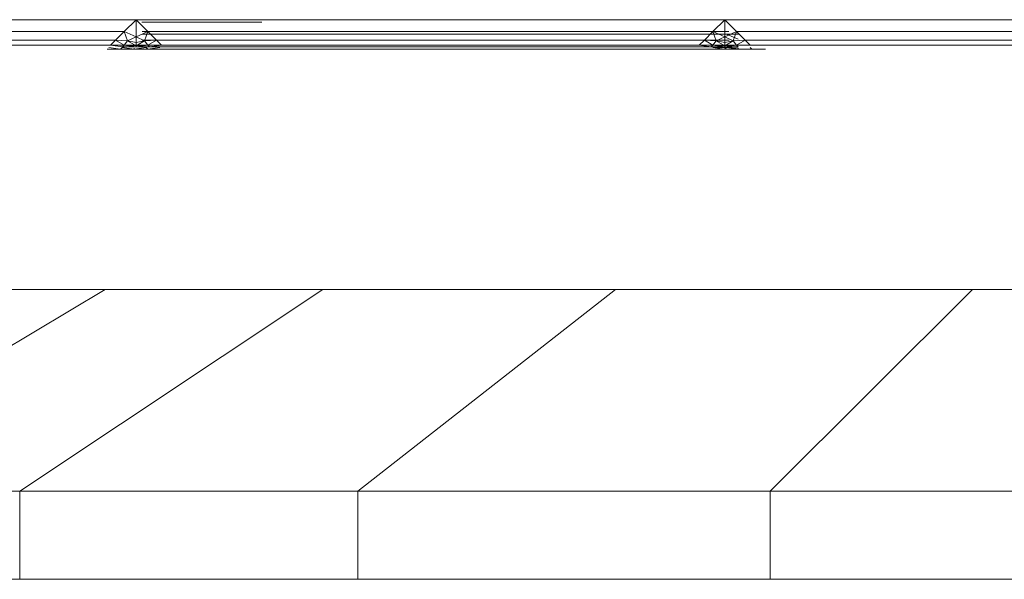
# Model space of a CAD drawing. Header units: millimetres. Extents: x 1 to 3476, y -521 to 159.
# Tile 24 of 130: x 691 to 713, y 133 to 145. Entities that reach past the tile are written whole.
import ezdxf

# ---------------------------------------------------------------- set-up
doc = ezdxf.new("R2010")
doc.units = ezdxf.units.MM
doc.layers.add('VG491211CA_dwg', color=8, linetype='Continuous', lineweight=9)

# ---------------------------------------------------------------- blocks, each defined once
blk = doc.blocks.new('VG491211CA_dwg-300031-Południe')
at = {"color": 18, "lineweight": 9}
for p, q in [((693.386, 144.926), (615.774, 144.926)), ((693.386, 144.926), (693.124, 144.664)), ((693.386, 144.926), (693.648, 144.664)), ((693.649, 144.664), (693.386, 144.926)), ((693.386, 144.926), (693.386, 144.55)), ((706.374, 144.926), (693.386, 144.926)), ((706.111, 144.664), (706.374, 144.926)), ((706.374, 144.926), (706.111, 144.664)), ((706.636, 144.664), (706.374, 144.926)), ((706.374, 144.926), (706.374, 144.55)), ((777.015, 144.926), (706.374, 144.926)), ((696.16, 144.873), (693.517, 144.873)), ((693.124, 144.664), (616.299, 144.664)), ((692.936, 144.476), (616.674, 144.476)), ((692.824, 144.364), (692.936, 144.476)), ((693.124, 144.664), (692.936, 144.476)), ((692.936, 144.476), (693.2, 144.462)), ((692.936, 144.476), (693.124, 144.363)), ((693.124, 144.363), (692.936, 144.476)), ((693.124, 144.664), (693.386, 144.55)), ((693.386, 144.55), (693.124, 144.664)), ((693.124, 144.664), (693.2, 144.462)), ((693.2, 144.462), (693.124, 144.363)), ((693.124, 144.363), (693.2, 144.462)), ((693.2, 144.462), (693.386, 144.55)), ((693.386, 144.55), (693.2, 144.462)), ((693.386, 144.424), (693.2, 144.462)), ((693.2, 144.462), (693.386, 144.424)), ((693.2, 144.462), (693.386, 144.351)), ((693.386, 144.351), (693.2, 144.462)), ((693.386, 144.55), (693.648, 144.664)), ((693.649, 144.664), (693.386, 144.55)), ((693.386, 144.55), (693.386, 144.424)), ((693.386, 144.55), (693.572, 144.462)), ((693.572, 144.462), (693.386, 144.55)), ((693.386, 144.55), (693.386, 144.424)), ((693.572, 144.462), (693.386, 144.424)), ((693.386, 144.424), (693.572, 144.462)), ((693.386, 144.351), (693.572, 144.462)), ((693.572, 144.462), (693.386, 144.351)), ((706.467, 144.664), (693.521, 144.664)), ((693.521, 144.664), (706.341, 144.664)), ((706.689, 144.61), (693.522, 144.61)), ((693.522, 144.61), (706.626, 144.61)), ((693.523, 144.476), (706.469, 144.476)), ((693.523, 144.476), (706.343, 144.476)), ((693.648, 144.664), (693.572, 144.462)), ((693.649, 144.664), (693.572, 144.462)), ((693.836, 144.476), (693.572, 144.462)), ((693.572, 144.462), (693.836, 144.476)), ((693.648, 144.363), (693.572, 144.462)), ((693.572, 144.462), (693.648, 144.363)), ((706.41, 144.61), (693.608, 144.61)), ((693.608, 144.61), (706.41, 144.61)), ((693.648, 144.664), (693.836, 144.476)), ((693.648, 144.664), (706.111, 144.664)), ((693.648, 144.363), (693.836, 144.476)), ((693.836, 144.476), (693.648, 144.363)), ((693.836, 144.476), (693.649, 144.664)), ((706.111, 144.664), (693.649, 144.664)), ((705.924, 144.476), (693.836, 144.476)), ((693.836, 144.476), (693.949, 144.364)), ((693.949, 144.364), (693.836, 144.476)), ((693.836, 144.476), (705.924, 144.476)), ((705.811, 144.364), (705.924, 144.476)), ((705.924, 144.476), (705.811, 144.364)), ((705.924, 144.476), (706.111, 144.664)), ((706.111, 144.664), (705.924, 144.476)), ((706.188, 144.462), (705.924, 144.476)), ((705.924, 144.476), (706.188, 144.462)), ((705.924, 144.476), (706.112, 144.363)), ((706.112, 144.363), (705.924, 144.476)), ((706.111, 144.664), (706.188, 144.462)), ((706.111, 144.664), (706.374, 144.55)), ((706.374, 144.55), (706.111, 144.664)), ((706.111, 144.664), (706.188, 144.462)), ((706.188, 144.462), (706.112, 144.363)), ((706.112, 144.363), (706.188, 144.462)), ((706.188, 144.462), (706.374, 144.55)), ((706.374, 144.55), (706.188, 144.462)), ((706.374, 144.424), (706.188, 144.462)), ((706.188, 144.462), (706.374, 144.424)), ((706.188, 144.462), (706.374, 144.351)), ((706.374, 144.351), (706.188, 144.462)), ((706.374, 144.55), (706.636, 144.664)), ((706.636, 144.664), (706.374, 144.55)), ((706.374, 144.55), (706.374, 144.424)), ((706.374, 144.55), (706.56, 144.462)), ((706.559, 144.462), (706.374, 144.55)), ((706.374, 144.55), (706.374, 144.424)), ((706.56, 144.462), (706.374, 144.424)), ((706.374, 144.424), (706.559, 144.462)), ((706.374, 144.351), (706.559, 144.462)), ((706.56, 144.462), (706.374, 144.351)), ((706.672, 144.497), (706.41, 144.61)), ((706.41, 144.61), (706.672, 144.497)), ((706.636, 144.664), (706.559, 144.462)), ((706.559, 144.462), (706.824, 144.476)), ((706.635, 144.363), (706.559, 144.462)), ((706.56, 144.462), (706.635, 144.363)), ((706.635, 144.363), (706.824, 144.476)), ((706.824, 144.476), (706.635, 144.363)), ((706.824, 144.476), (706.636, 144.664)), ((776.752, 144.664), (706.636, 144.664)), ((776.565, 144.476), (706.824, 144.476)), ((706.824, 144.476), (706.936, 144.364)), ((616.899, 144.364), (692.824, 144.364)), ((692.746, 144.273), (693.046, 144.273)), ((693.046, 144.273), (692.783, 144.31)), ((692.783, 144.31), (693.046, 144.273)), ((692.824, 144.364), (706.936, 144.364)), ((692.824, 144.364), (693.124, 144.363)), ((692.824, 144.364), (693.086, 144.326)), ((693.086, 144.326), (692.824, 144.364)), ((693.046, 144.273), (693.084, 144.31)), ((693.084, 144.31), (693.046, 144.273)), ((693.346, 144.273), (693.046, 144.273)), ((693.046, 144.273), (693.346, 144.273)), ((693.346, 144.273), (693.084, 144.31)), ((693.084, 144.31), (693.346, 144.273)), ((693.124, 144.363), (693.086, 144.326)), ((693.086, 144.326), (693.124, 144.363)), ((693.086, 144.326), (693.386, 144.326)), ((693.386, 144.326), (693.086, 144.326)), ((693.124, 144.363), (693.386, 144.351)), ((693.124, 144.363), (693.386, 144.326)), ((693.386, 144.351), (693.124, 144.363)), ((693.386, 144.326), (693.124, 144.363)), ((693.344, 144.273), (706.685, 144.273)), ((706.627, 144.273), (693.344, 144.273)), ((693.607, 144.31), (693.346, 144.273)), ((693.346, 144.273), (693.607, 144.31)), ((693.346, 144.297), (693.346, 144.273)), ((693.346, 144.273), (693.346, 144.297)), ((693.646, 144.273), (693.346, 144.273)), ((693.346, 144.273), (693.646, 144.273)), ((693.386, 144.424), (693.386, 144.351)), ((693.386, 144.351), (693.386, 144.424)), ((693.386, 144.351), (693.648, 144.363)), ((693.386, 144.326), (693.648, 144.363)), ((693.648, 144.363), (693.386, 144.351)), ((693.648, 144.363), (693.386, 144.326)), ((693.386, 144.351), (693.386, 144.326)), ((693.386, 144.326), (693.386, 144.351)), ((693.386, 144.326), (693.686, 144.326)), ((693.686, 144.326), (693.386, 144.326)), ((693.607, 144.31), (693.646, 144.273)), ((693.646, 144.273), (693.607, 144.31)), ((693.646, 144.273), (693.908, 144.31)), ((693.646, 144.273), (693.908, 144.31)), ((706.372, 144.273), (693.646, 144.273)), ((693.646, 144.273), (706.372, 144.273)), ((693.648, 144.363), (693.949, 144.364)), ((693.949, 144.364), (693.648, 144.363)), ((693.686, 144.326), (693.648, 144.363)), ((693.648, 144.363), (693.686, 144.326)), ((693.686, 144.326), (693.949, 144.364)), ((693.686, 144.326), (693.949, 144.364)), ((693.686, 144.326), (706.074, 144.326)), ((706.074, 144.326), (693.686, 144.326)), ((693.949, 144.364), (705.811, 144.364)), ((705.811, 144.364), (693.949, 144.364)), ((706.074, 144.326), (705.811, 144.364)), ((705.811, 144.364), (706.112, 144.363)), ((706.112, 144.363), (705.811, 144.364)), ((706.074, 144.326), (705.811, 144.364)), ((706.112, 144.363), (706.074, 144.326)), ((706.074, 144.326), (706.112, 144.363)), ((706.074, 144.326), (706.374, 144.326)), ((706.374, 144.326), (706.074, 144.326)), ((706.411, 144.31), (706.11, 144.31)), ((706.372, 144.273), (706.11, 144.31)), ((706.372, 144.273), (706.11, 144.31)), ((706.11, 144.31), (706.411, 144.31)), ((706.112, 144.363), (706.374, 144.351)), ((706.112, 144.363), (706.374, 144.326)), ((706.374, 144.351), (706.112, 144.363)), ((706.374, 144.326), (706.112, 144.363)), ((706.372, 144.273), (706.411, 144.31)), ((706.411, 144.31), (706.372, 144.273)), ((706.672, 144.273), (706.372, 144.273)), ((706.372, 144.273), (706.672, 144.273)), ((706.374, 144.424), (706.374, 144.351)), ((706.374, 144.351), (706.374, 144.424)), ((706.374, 144.351), (706.635, 144.363)), ((706.374, 144.326), (706.635, 144.363)), ((706.635, 144.363), (706.374, 144.351)), ((706.635, 144.363), (706.374, 144.326)), ((706.374, 144.351), (706.374, 144.326)), ((706.374, 144.326), (706.374, 144.351)), ((706.374, 144.326), (706.674, 144.326)), ((706.674, 144.326), (706.374, 144.326)), ((706.672, 144.297), (706.411, 144.31)), ((706.672, 144.273), (706.411, 144.31)), ((706.411, 144.31), (706.672, 144.297)), ((706.411, 144.31), (706.672, 144.273)), ((706.635, 144.363), (706.936, 144.364)), ((706.674, 144.326), (706.635, 144.363)), ((706.635, 144.363), (706.674, 144.326)), ((706.672, 144.297), (706.672, 144.273)), ((706.672, 144.273), (706.672, 144.297)), ((706.972, 144.273), (706.672, 144.273)), ((706.672, 144.273), (706.972, 144.273)), ((706.934, 144.31), (706.972, 144.273)), ((706.972, 144.273), (706.934, 144.31)), ((706.936, 144.364), (776.452, 144.364)), ((707.272, 144.273), (706.972, 144.273)), ((706.972, 144.273), (707.272, 144.273)), ((692.702, 138.977), (685.275, 134.525)), ((689.745, 138.977), (692.702, 138.977)), ((697.504, 138.977), (690.82, 134.525)), ((692.702, 138.977), (697.504, 138.977)), ((697.504, 138.977), (703.966, 138.977)), ((703.966, 138.977), (698.281, 134.525)), ((703.966, 138.977), (711.84, 138.977)), ((711.84, 138.977), (707.374, 134.525)), ((711.84, 138.977), (720.823, 138.977)), ((685.275, 134.525), (690.82, 134.525)), ((690.82, 134.525), (698.281, 134.525)), ((690.82, 134.525), (690.82, 132.579)), ((698.281, 134.525), (707.374, 134.525)), ((698.281, 134.525), (698.281, 132.579)), ((707.374, 134.525), (717.747, 134.525)), ((707.374, 134.525), (707.374, 132.579)), ((903.786, 132.579), (5.067, 132.579))]:
    blk.add_line(p, q, dxfattribs=at)

msp = doc.modelspace()

# ---------------------------------------------------------------- block references
at = {"layer": 'VG491211CA_dwg', "color": 18}
msp.add_blockref('VG491211CA_dwg-300031-Południe', (0, 0), dxfattribs=at)

doc.saveas('drawing.dxf')
